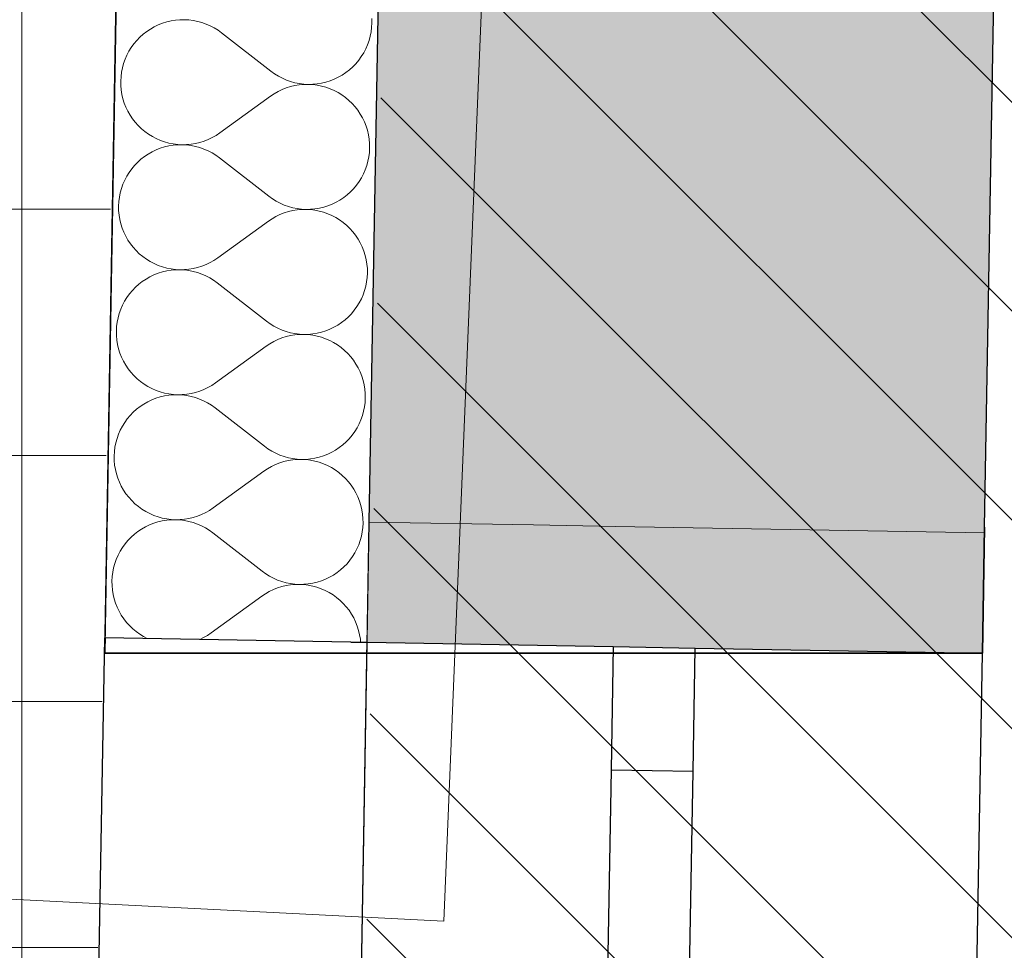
# Model space of a CAD drawing. Header units: millimetres. Extents: x -40276 to 214973, y -147941 to 35228.
# Tile 14 of 256: x -20652 to -20051, y 2538 to 3105. Entities that reach past the tile are written whole.
import ezdxf

# ---------------------------------------------------------------- set-up
doc = ezdxf.new("R2010")
doc.units = ezdxf.units.MM
doc.header["$MEASUREMENT"] = 0
doc.linetypes.add('Wipeout_Contour', pattern=[1000, 0, -1000])
for name, color, linetype in [('1._POHLED ZÁPADNÍ_2_0_plochy', 7, 'Continuous'), ('1._POHLED ZÁPADNÍ_2_2D prvky - obecné', 7, 'Continuous'), ('1._POHLED ZÁPADNÍ_2_akustické prvky', 7, 'Continuous'), ('1._POHLED ZÁPADNÍ_2_BT_ortho', 7, 'Continuous'), ('1._POHLED ZÁPADNÍ_2_Konstrukce - nosné', 7, 'Continuous'), ('1._POHLED ZÁPADNÍ_2_Nové_Konstrukce - nosné', 7, 'Continuous'), ('1._POHLED ZÁPADNÍ_2_Nové_Výplně - Povrchové', 7, 'Continuous'), ('1._POHLED ZÁPADNÍ_2_Nové_Výplně – Řezové', 7, 'Continuous'), ('1._POHLED ZÁPADNÍ_2_Výplně – Řezové', 7, 'Continuous')]:
    doc.layers.add(name, color=color, linetype=linetype)

# ---------------------------------------------------------------- blocks, each defined once
blk = doc.blocks.new('*X25', base_point=(-42174.69, -26223.67))
at = {"layer": '1._POHLED ZÁPADNÍ_2_Nové_Výplně – Řezové', "color": 21, "linetype": 'Continuous', "lineweight": 20, "true_color": 0xffaaaa}
for p, q in [((-20564.48, 3103), (-20567.01, 3102.01)), ((-20561.88, 3103.82), (-20564.48, 3103)), ((-20559.23, 3104.44), (-20561.88, 3103.82)), ((-20556.55, 3104.87), (-20559.23, 3104.44)), ((-20553.84, 3105.12), (-20556.55, 3104.87)), ((-20551.12, 3105.16), (-20553.84, 3105.12)), ((-20548.4, 3105.02), (-20551.12, 3105.16)), ((-20545.7, 3104.68), (-20548.4, 3105.02)), ((-20543.03, 3104.14), (-20545.7, 3104.68)), ((-20540.41, 3103.42), (-20543.03, 3104.14)), ((-20537.85, 3102.52), (-20540.41, 3103.42)), ((-20535.35, 3101.43), (-20537.85, 3102.52)), ((-20437.02, 3100.43), (-20436.87, 3103.15)), ((-20436.87, 3103.15), (-20436.92, 3105.87)), ((-20574.09, 3097.98), (-20576.24, 3096.31)), ((-20571.83, 3099.49), (-20574.09, 3097.98)), ((-20569.46, 3100.83), (-20571.83, 3099.49)), ((-20567.01, 3102.01), (-20569.46, 3100.83)), ((-20532.94, 3100.17), (-20535.35, 3101.43)), ((-20530.63, 3098.74), (-20532.94, 3100.17)), ((-20528.42, 3097.14), (-20530.63, 3098.74)), ((-20528.42, 3097.14), (-20498.35, 3073.75)), ((-20437.89, 3095.07), (-20437.36, 3097.74)), ((-20437.36, 3097.74), (-20437.02, 3100.43)), ((-20580.15, 3092.53), (-20581.9, 3090.45)), ((-20578.26, 3094.49), (-20580.15, 3092.53)), ((-20576.24, 3096.31), (-20578.26, 3094.49)), ((-20439.51, 3089.88), (-20438.61, 3092.44)), ((-20438.61, 3092.44), (-20437.89, 3095.07)), ((-20584.92, 3085.92), (-20586.18, 3083.51)), ((-20583.49, 3088.24), (-20584.92, 3085.92)), ((-20581.9, 3090.45), (-20583.49, 3088.24)), ((-20443.29, 3082.66), (-20441.86, 3084.97)), ((-20441.86, 3084.97), (-20440.6, 3087.38)), ((-20440.6, 3087.38), (-20439.51, 3089.88)), ((-20587.26, 3081.02), (-20588.17, 3078.45)), ((-20586.18, 3083.51), (-20587.26, 3081.02)), ((-20446.62, 3078.36), (-20444.88, 3080.45)), ((-20444.88, 3080.45), (-20443.29, 3082.66)), ((-20589.42, 3073.16), (-20589.76, 3070.46)), ((-20588.89, 3075.83), (-20589.42, 3073.16)), ((-20588.17, 3078.45), (-20588.89, 3075.83)), ((-20498.35, 3073.75), (-20496.15, 3072.16)), ((-20454.95, 3071.41), (-20452.69, 3072.92)), ((-20452.69, 3072.92), (-20450.54, 3074.59)), ((-20450.54, 3074.59), (-20448.51, 3076.41)), ((-20448.51, 3076.41), (-20446.62, 3078.36)), ((-20589.76, 3070.46), (-20589.9, 3067.75)), ((-20589.9, 3067.75), (-20589.85, 3065.02)), ((-20496.15, 3072.16), (-20493.83, 3070.73)), ((-20493.83, 3070.73), (-20491.42, 3069.47)), ((-20491.42, 3069.47), (-20488.93, 3068.38)), ((-20488.93, 3068.38), (-20486.37, 3067.47)), ((-20486.37, 3067.47), (-20483.74, 3066.75)), ((-20483.74, 3066.75), (-20481.07, 3066.22)), ((-20467.54, 3066.46), (-20464.89, 3067.08)), ((-20464.89, 3067.08), (-20462.3, 3067.89)), ((-20462.3, 3067.89), (-20459.77, 3068.89)), ((-20459.77, 3068.89), (-20457.31, 3070.06)), ((-20457.31, 3070.06), (-20454.95, 3071.41)), ((-20589.85, 3065.02), (-20589.61, 3062.32)), ((-20589.61, 3062.32), (-20589.17, 3059.63)), ((-20494, 3061.38), (-20496.36, 3060.03)), ((-20491.55, 3062.56), (-20494, 3061.38)), ((-20489.02, 3063.56), (-20491.55, 3062.56)), ((-20486.42, 3064.37), (-20489.02, 3063.56)), ((-20483.77, 3065), (-20486.42, 3064.37)), ((-20481.09, 3065.44), (-20483.77, 3065)), ((-20478.38, 3065.68), (-20481.09, 3065.44)), ((-20481.07, 3066.22), (-20478.37, 3065.88)), ((-20475.66, 3065.73), (-20478.38, 3065.68)), ((-20478.37, 3065.88), (-20475.66, 3065.73)), ((-20475.66, 3065.73), (-20472.94, 3065.78)), ((-20472.94, 3065.59), (-20475.66, 3065.73)), ((-20472.94, 3065.78), (-20470.23, 3066.02)), ((-20470.24, 3065.25), (-20472.94, 3065.59)), ((-20467.57, 3064.72), (-20470.24, 3065.25)), ((-20470.23, 3066.02), (-20467.54, 3066.46)), ((-20464.95, 3064.01), (-20467.57, 3064.72)), ((-20462.38, 3063.1), (-20464.95, 3064.01)), ((-20459.89, 3062.02), (-20462.38, 3063.1)), ((-20457.48, 3060.76), (-20459.89, 3062.02)), ((-20455.16, 3059.33), (-20457.48, 3060.76)), ((-20589.17, 3059.63), (-20588.55, 3056.98)), ((-20588.55, 3056.98), (-20587.73, 3054.39)), ((-20529.5, 3036.2), (-20498.62, 3058.52)), ((-20496.36, 3060.03), (-20498.62, 3058.52)), ((-20452.95, 3057.74), (-20455.16, 3059.33)), ((-20450.86, 3056), (-20452.95, 3057.74)), ((-20448.91, 3054.11), (-20450.86, 3056)), ((-20587.73, 3054.39), (-20586.74, 3051.86)), ((-20586.74, 3051.86), (-20585.56, 3049.4)), ((-20585.56, 3049.4), (-20584.21, 3047.04)), ((-20447.09, 3052.09), (-20448.91, 3054.11)), ((-20445.42, 3049.94), (-20447.09, 3052.09)), ((-20443.9, 3047.68), (-20445.42, 3049.94)), ((-20584.21, 3047.04), (-20582.7, 3044.78)), ((-20582.7, 3044.78), (-20581.03, 3042.63)), ((-20581.03, 3042.63), (-20579.21, 3040.61)), ((-20442.56, 3045.32), (-20443.9, 3047.68)), ((-20441.38, 3042.86), (-20442.56, 3045.32)), ((-20440.38, 3040.33), (-20441.38, 3042.86)), ((-20579.21, 3040.61), (-20577.25, 3038.72)), ((-20577.25, 3038.72), (-20575.16, 3036.98)), ((-20575.16, 3036.98), (-20572.96, 3035.39)), ((-20439.57, 3037.74), (-20440.38, 3040.33)), ((-20438.94, 3035.09), (-20439.57, 3037.74)), ((-20572.96, 3035.39), (-20570.64, 3033.96)), ((-20570.64, 3033.96), (-20568.23, 3032.7)), ((-20568.23, 3032.7), (-20565.73, 3031.61)), ((-20565.73, 3031.61), (-20563.17, 3030.71)), ((-20563.17, 3030.71), (-20560.54, 3029.99)), ((-20541.7, 3030.35), (-20539.1, 3031.16)), ((-20539.1, 3031.16), (-20536.57, 3032.16)), ((-20536.57, 3032.16), (-20534.12, 3033.34)), ((-20534.12, 3033.34), (-20531.76, 3034.69)), ((-20531.76, 3034.69), (-20529.5, 3036.2)), ((-20438.51, 3032.4), (-20438.94, 3035.09)), ((-20438.26, 3029.69), (-20438.51, 3032.4)), ((-20570.8, 3024.66), (-20573.17, 3023.31)), ((-20568.35, 3025.83), (-20570.8, 3024.66)), ((-20565.82, 3026.82), (-20568.35, 3025.83)), ((-20563.22, 3027.64), (-20565.82, 3026.82)), ((-20560.57, 3028.26), (-20563.22, 3027.64)), ((-20557.89, 3028.7), (-20560.57, 3028.26)), ((-20560.54, 3029.99), (-20557.88, 3029.46)), ((-20555.18, 3028.94), (-20557.89, 3028.7)), ((-20557.88, 3029.46), (-20555.18, 3029.13)), ((-20555.18, 3029.13), (-20552.46, 3028.98)), ((-20552.46, 3028.98), (-20555.18, 3028.94)), ((-20552.46, 3028.98), (-20549.74, 3029.04)), ((-20549.74, 3028.84), (-20552.46, 3028.98)), ((-20549.74, 3029.04), (-20547.03, 3029.28)), ((-20547.04, 3028.5), (-20549.74, 3028.84)), ((-20544.38, 3027.97), (-20547.04, 3028.5)), ((-20547.03, 3029.28), (-20544.34, 3029.72)), ((-20541.75, 3027.24), (-20544.38, 3027.97)), ((-20544.34, 3029.72), (-20541.7, 3030.35)), ((-20539.19, 3026.34), (-20541.75, 3027.24)), ((-20536.69, 3025.25), (-20539.19, 3026.34)), ((-20534.28, 3023.99), (-20536.69, 3025.25)), ((-20438.36, 3024.26), (-20438.22, 3026.97)), ((-20438.22, 3026.97), (-20438.26, 3029.69)), ((-20577.58, 3020.13), (-20579.6, 3018.31)), ((-20575.43, 3021.8), (-20577.58, 3020.13)), ((-20573.17, 3023.31), (-20575.43, 3021.8)), ((-20531.97, 3022.56), (-20534.28, 3023.99)), ((-20529.76, 3020.96), (-20531.97, 3022.56)), ((-20529.76, 3020.96), (-20499.69, 2997.57)), ((-20439.95, 3016.26), (-20439.23, 3018.89)), ((-20439.23, 3018.89), (-20438.7, 3021.56)), ((-20438.7, 3021.56), (-20438.36, 3024.26)), ((-20583.24, 3014.27), (-20584.83, 3012.06)), ((-20581.49, 3016.35), (-20583.24, 3014.27)), ((-20579.6, 3018.31), (-20581.49, 3016.35)), ((-20441.94, 3011.2), (-20440.85, 3013.7)), ((-20440.85, 3013.7), (-20439.95, 3016.26)), ((-20587.52, 3007.33), (-20588.61, 3004.84)), ((-20586.26, 3009.75), (-20587.52, 3007.33)), ((-20584.83, 3012.06), (-20586.26, 3009.75)), ((-20446.22, 3004.27), (-20444.63, 3006.48)), ((-20444.63, 3006.48), (-20443.2, 3008.79)), ((-20443.2, 3008.79), (-20441.94, 3011.2)), ((-20589.51, 3002.27), (-20590.23, 2999.65)), ((-20588.61, 3004.84), (-20589.51, 3002.27)), ((-20449.85, 3000.23), (-20447.97, 3002.19)), ((-20447.97, 3002.19), (-20446.22, 3004.27)), ((-20590.76, 2996.98), (-20591.1, 2994.28)), ((-20590.23, 2999.65), (-20590.76, 2996.98)), ((-20499.69, 2997.57), (-20497.49, 2995.98)), ((-20497.49, 2995.98), (-20495.18, 2994.55)), ((-20495.18, 2994.55), (-20492.77, 2993.29)), ((-20458.65, 2993.88), (-20456.29, 2995.23)), ((-20456.29, 2995.23), (-20454.03, 2996.74)), ((-20454.03, 2996.74), (-20451.88, 2998.41)), ((-20451.88, 2998.41), (-20449.85, 3000.23)), ((-20591.1, 2994.28), (-20591.24, 2991.57)), ((-20591.24, 2991.57), (-20591.19, 2988.85)), ((-20591.19, 2988.85), (-20590.95, 2986.14)), ((-20492.77, 2993.29), (-20490.27, 2992.2)), ((-20490.27, 2992.2), (-20487.71, 2991.29)), ((-20485.11, 2988.82), (-20487.76, 2988.19)), ((-20487.71, 2991.29), (-20485.08, 2990.57)), ((-20482.43, 2989.26), (-20485.11, 2988.82)), ((-20485.08, 2990.57), (-20482.42, 2990.04)), ((-20479.72, 2989.5), (-20482.43, 2989.26)), ((-20482.42, 2990.04), (-20479.72, 2989.7)), ((-20479.72, 2989.7), (-20477, 2989.55)), ((-20477, 2989.55), (-20479.72, 2989.5)), ((-20477, 2989.55), (-20474.28, 2989.6)), ((-20474.28, 2989.41), (-20477, 2989.55)), ((-20474.28, 2989.6), (-20471.57, 2989.84)), ((-20471.58, 2989.07), (-20474.28, 2989.41)), ((-20468.91, 2988.55), (-20471.58, 2989.07)), ((-20471.57, 2989.84), (-20468.88, 2990.28)), ((-20466.29, 2987.83), (-20468.91, 2988.55)), ((-20468.88, 2990.28), (-20466.24, 2990.9)), ((-20466.24, 2990.9), (-20463.64, 2991.72)), ((-20463.64, 2991.72), (-20461.11, 2992.71)), ((-20461.11, 2992.71), (-20458.65, 2993.88)), ((-20590.95, 2986.14), (-20590.51, 2983.45)), ((-20590.51, 2983.45), (-20589.89, 2980.8)), ((-20497.7, 2983.85), (-20499.96, 2982.34)), ((-20495.34, 2985.2), (-20497.7, 2983.85)), ((-20492.89, 2986.38), (-20495.34, 2985.2)), ((-20490.36, 2987.38), (-20492.89, 2986.38)), ((-20487.76, 2988.19), (-20490.36, 2987.38)), ((-20463.72, 2986.93), (-20466.29, 2987.83)), ((-20461.23, 2985.84), (-20463.72, 2986.93)), ((-20458.82, 2984.58), (-20461.23, 2985.84)), ((-20456.5, 2983.15), (-20458.82, 2984.58)), ((-20454.29, 2981.56), (-20456.5, 2983.15)), ((-20589.89, 2980.8), (-20589.07, 2978.21)), ((-20589.07, 2978.21), (-20588.08, 2975.68)), ((-20530.84, 2960.02), (-20499.96, 2982.34)), ((-20452.21, 2979.82), (-20454.29, 2981.56)), ((-20450.25, 2977.93), (-20452.21, 2979.82)), ((-20448.43, 2975.91), (-20450.25, 2977.93)), ((-20588.08, 2975.68), (-20586.9, 2973.22)), ((-20586.9, 2973.22), (-20585.55, 2970.86)), ((-20585.55, 2970.86), (-20584.04, 2968.6)), ((-20446.76, 2973.76), (-20448.43, 2975.91)), ((-20445.25, 2971.5), (-20446.76, 2973.76)), ((-20443.9, 2969.14), (-20445.25, 2971.5)), ((-20584.04, 2968.6), (-20582.37, 2966.45)), ((-20582.37, 2966.45), (-20580.55, 2964.43)), ((-20442.72, 2966.68), (-20443.9, 2969.14)), ((-20441.73, 2964.15), (-20442.72, 2966.68)), ((-20580.55, 2964.43), (-20578.59, 2962.54)), ((-20578.59, 2962.54), (-20576.51, 2960.8)), ((-20576.51, 2960.8), (-20574.3, 2959.21)), ((-20574.3, 2959.21), (-20571.98, 2957.78)), ((-20535.46, 2957.16), (-20533.1, 2958.51)), ((-20533.1, 2958.51), (-20530.84, 2960.02)), ((-20440.91, 2961.56), (-20441.73, 2964.15)), ((-20440.29, 2958.91), (-20440.91, 2961.56)), ((-20439.85, 2956.22), (-20440.29, 2958.91)), ((-20571.98, 2957.78), (-20569.57, 2956.52)), ((-20569.57, 2956.52), (-20567.08, 2955.44)), ((-20567.08, 2955.44), (-20564.51, 2954.53)), ((-20564.51, 2954.53), (-20561.89, 2953.81)), ((-20559.23, 2952.52), (-20561.92, 2952.08)), ((-20561.89, 2953.81), (-20559.22, 2953.29)), ((-20556.52, 2952.76), (-20559.23, 2952.52)), ((-20559.22, 2953.29), (-20556.52, 2952.95)), ((-20556.52, 2952.95), (-20553.8, 2952.81)), ((-20553.8, 2952.81), (-20556.52, 2952.76)), ((-20553.8, 2952.81), (-20551.08, 2952.86)), ((-20551.08, 2952.66), (-20553.8, 2952.81)), ((-20551.08, 2952.86), (-20548.37, 2953.1)), ((-20548.38, 2952.32), (-20551.08, 2952.66)), ((-20548.37, 2953.1), (-20545.69, 2953.54)), ((-20545.69, 2953.54), (-20543.04, 2954.17)), ((-20543.04, 2954.17), (-20540.44, 2954.98)), ((-20540.44, 2954.98), (-20537.91, 2955.98)), ((-20537.91, 2955.98), (-20535.46, 2957.16)), ((-20439.61, 2953.51), (-20439.85, 2956.22)), ((-20439.56, 2950.79), (-20439.61, 2953.51)), ((-20574.51, 2947.13), (-20576.77, 2945.62)), ((-20572.15, 2948.48), (-20574.51, 2947.13)), ((-20569.69, 2949.65), (-20572.15, 2948.48)), ((-20567.16, 2950.65), (-20569.69, 2949.65)), ((-20564.56, 2951.46), (-20567.16, 2950.65)), ((-20561.92, 2952.08), (-20564.56, 2951.46)), ((-20545.72, 2951.79), (-20548.38, 2952.32)), ((-20543.09, 2951.07), (-20545.72, 2951.79)), ((-20540.53, 2950.16), (-20543.09, 2951.07)), ((-20538.03, 2949.07), (-20540.53, 2950.16)), ((-20535.62, 2947.81), (-20538.03, 2949.07)), ((-20533.31, 2946.38), (-20535.62, 2947.81)), ((-20440.04, 2945.38), (-20439.7, 2948.08)), ((-20439.7, 2948.08), (-20439.56, 2950.79)), ((-20580.95, 2942.13), (-20582.83, 2940.18)), ((-20578.92, 2943.95), (-20580.95, 2942.13)), ((-20576.77, 2945.62), (-20578.92, 2943.95)), ((-20531.11, 2944.79), (-20533.31, 2946.38)), ((-20531.11, 2944.79), (-20501.04, 2921.4)), ((-20441.29, 2940.09), (-20440.57, 2942.71)), ((-20440.57, 2942.71), (-20440.04, 2945.38)), ((-20586.17, 2935.88), (-20587.6, 2933.57)), ((-20584.58, 2938.09), (-20586.17, 2935.88)), ((-20582.83, 2940.18), (-20584.58, 2938.09)), ((-20444.54, 2932.62), (-20443.28, 2935.03)), ((-20443.28, 2935.03), (-20442.19, 2937.52)), ((-20442.19, 2937.52), (-20441.29, 2940.09)), ((-20589.95, 2928.66), (-20590.85, 2926.1)), ((-20588.86, 2931.16), (-20589.95, 2928.66)), ((-20587.6, 2933.57), (-20588.86, 2931.16)), ((-20447.56, 2928.09), (-20445.97, 2930.3)), ((-20445.97, 2930.3), (-20444.54, 2932.62)), ((-20591.57, 2923.47), (-20592.1, 2920.8)), ((-20590.85, 2926.1), (-20591.57, 2923.47)), ((-20453.22, 2922.23), (-20451.2, 2924.05)), ((-20451.2, 2924.05), (-20449.31, 2926.01)), ((-20449.31, 2926.01), (-20447.56, 2928.09)), ((-20592.44, 2918.1), (-20592.58, 2915.39)), ((-20592.1, 2920.8), (-20592.44, 2918.1)), ((-20501.04, 2921.4), (-20498.83, 2919.8)), ((-20498.83, 2919.8), (-20496.52, 2918.37)), ((-20496.52, 2918.37), (-20494.11, 2917.11)), ((-20494.11, 2917.11), (-20491.61, 2916.02)), ((-20464.98, 2915.54), (-20462.45, 2916.53)), ((-20462.45, 2916.53), (-20460, 2917.71)), ((-20460, 2917.71), (-20457.63, 2919.05)), ((-20457.63, 2919.05), (-20455.37, 2920.56)), ((-20455.37, 2920.56), (-20453.22, 2922.23)), ((-20592.58, 2915.39), (-20592.54, 2912.67)), ((-20592.54, 2912.67), (-20592.29, 2909.96)), ((-20491.7, 2911.2), (-20494.23, 2910.2)), ((-20489.1, 2912.01), (-20491.7, 2911.2)), ((-20491.61, 2916.02), (-20489.05, 2915.12)), ((-20486.46, 2912.64), (-20489.1, 2912.01)), ((-20489.05, 2915.12), (-20486.42, 2914.39)), ((-20483.77, 2913.08), (-20486.46, 2912.64)), ((-20486.42, 2914.39), (-20483.76, 2913.86)), ((-20481.06, 2913.32), (-20483.77, 2913.08)), ((-20483.76, 2913.86), (-20481.06, 2913.52)), ((-20481.06, 2913.52), (-20478.34, 2913.38)), ((-20478.34, 2913.38), (-20481.06, 2913.32)), ((-20478.34, 2913.38), (-20475.62, 2913.42)), ((-20475.62, 2913.23), (-20478.34, 2913.38)), ((-20475.62, 2913.42), (-20472.91, 2913.67)), ((-20472.92, 2912.9), (-20475.62, 2913.23)), ((-20470.26, 2912.37), (-20472.92, 2912.9)), ((-20472.91, 2913.67), (-20470.23, 2914.1)), ((-20467.63, 2911.65), (-20470.26, 2912.37)), ((-20470.23, 2914.1), (-20467.58, 2914.72)), ((-20465.07, 2910.75), (-20467.63, 2911.65)), ((-20467.58, 2914.72), (-20464.98, 2915.54)), ((-20462.57, 2909.66), (-20465.07, 2910.75)), ((-20592.29, 2909.96), (-20591.86, 2907.27)), ((-20591.86, 2907.27), (-20591.23, 2904.63)), ((-20591.23, 2904.63), (-20590.42, 2902.03)), ((-20532.18, 2883.84), (-20501.3, 2906.16)), ((-20499.04, 2907.67), (-20501.3, 2906.16)), ((-20496.68, 2909.02), (-20499.04, 2907.67)), ((-20494.23, 2910.2), (-20496.68, 2909.02)), ((-20460.16, 2908.4), (-20462.57, 2909.66)), ((-20457.84, 2906.98), (-20460.16, 2908.4)), ((-20455.64, 2905.39), (-20457.84, 2906.98)), ((-20453.55, 2903.64), (-20455.64, 2905.39)), ((-20590.42, 2902.03), (-20589.42, 2899.5)), ((-20589.42, 2899.5), (-20588.24, 2897.04)), ((-20451.59, 2901.75), (-20453.55, 2903.64)), ((-20449.77, 2899.73), (-20451.59, 2901.75)), ((-20448.1, 2897.58), (-20449.77, 2899.73)), ((-20588.24, 2897.04), (-20586.9, 2894.68)), ((-20586.9, 2894.68), (-20585.38, 2892.42)), ((-20446.59, 2895.32), (-20448.1, 2897.58)), ((-20445.24, 2892.96), (-20446.59, 2895.32)), ((-20444.06, 2890.51), (-20445.24, 2892.96)), ((-20585.38, 2892.42), (-20583.71, 2890.27)), ((-20583.71, 2890.27), (-20581.89, 2888.25)), ((-20581.89, 2888.25), (-20579.94, 2886.36)), ((-20443.07, 2887.97), (-20444.06, 2890.51)), ((-20442.25, 2885.38), (-20443.07, 2887.97)), ((-20579.94, 2886.36), (-20577.85, 2884.62)), ((-20577.85, 2884.62), (-20575.64, 2883.03)), ((-20575.64, 2883.03), (-20573.32, 2881.6)), ((-20573.32, 2881.6), (-20570.91, 2880.34)), ((-20539.25, 2879.8), (-20536.8, 2880.98)), ((-20536.8, 2880.98), (-20534.44, 2882.33)), ((-20534.44, 2882.33), (-20532.18, 2883.84)), ((-20441.63, 2882.73), (-20442.25, 2885.38)), ((-20441.19, 2880.05), (-20441.63, 2882.73)), ((-20568.5, 2874.47), (-20571.03, 2873.47)), ((-20570.91, 2880.34), (-20568.42, 2879.26)), ((-20565.9, 2875.28), (-20568.5, 2874.47)), ((-20568.42, 2879.26), (-20565.85, 2878.35)), ((-20563.26, 2875.9), (-20565.9, 2875.28)), ((-20565.85, 2878.35), (-20563.23, 2877.64)), ((-20560.57, 2876.34), (-20563.26, 2875.9)), ((-20563.23, 2877.64), (-20560.56, 2877.11)), ((-20557.86, 2876.58), (-20560.57, 2876.34)), ((-20560.56, 2877.11), (-20557.86, 2876.77)), ((-20557.86, 2876.77), (-20555.14, 2876.63)), ((-20555.14, 2876.63), (-20557.86, 2876.58)), ((-20555.14, 2876.63), (-20552.42, 2876.68)), ((-20552.43, 2876.48), (-20555.14, 2876.63)), ((-20549.73, 2876.14), (-20552.43, 2876.48)), ((-20552.42, 2876.68), (-20549.71, 2876.92)), ((-20547.06, 2875.61), (-20549.73, 2876.14)), ((-20549.71, 2876.92), (-20547.03, 2877.36)), ((-20544.43, 2874.89), (-20547.06, 2875.61)), ((-20547.03, 2877.36), (-20544.38, 2877.99)), ((-20541.87, 2873.98), (-20544.43, 2874.89)), ((-20544.38, 2877.99), (-20541.78, 2878.8)), ((-20541.78, 2878.8), (-20539.25, 2879.8)), ((-20440.95, 2877.34), (-20441.19, 2880.05)), ((-20441.04, 2871.9), (-20440.9, 2874.62)), ((-20440.9, 2874.62), (-20440.95, 2877.34)), ((-20578.11, 2869.44), (-20580.26, 2867.77)), ((-20575.85, 2870.95), (-20578.11, 2869.44)), ((-20573.49, 2872.3), (-20575.85, 2870.95)), ((-20571.03, 2873.47), (-20573.49, 2872.3)), ((-20539.38, 2872.89), (-20541.87, 2873.98)), ((-20536.97, 2871.63), (-20539.38, 2872.89)), ((-20534.65, 2870.2), (-20536.97, 2871.63)), ((-20532.45, 2868.61), (-20534.65, 2870.2)), ((-20532.45, 2868.61), (-20502.38, 2845.22)), ((-20441.91, 2866.53), (-20441.38, 2869.2)), ((-20441.38, 2869.2), (-20441.04, 2871.9)), ((-20584.18, 2864), (-20585.92, 2861.91)), ((-20582.29, 2865.95), (-20584.18, 2864)), ((-20580.26, 2867.77), (-20582.29, 2865.95)), ((-20443.54, 2861.34), (-20442.63, 2863.91)), ((-20442.63, 2863.91), (-20441.91, 2866.53)), ((-20588.94, 2857.39), (-20590.2, 2854.98)), ((-20587.51, 2859.7), (-20588.94, 2857.39)), ((-20585.92, 2861.91), (-20587.51, 2859.7)), ((-20445.88, 2856.44), (-20444.62, 2858.85)), ((-20444.62, 2858.85), (-20443.54, 2861.34)), ((-20591.29, 2852.48), (-20592.19, 2849.92)), ((-20590.2, 2854.98), (-20591.29, 2852.48)), ((-20450.65, 2849.83), (-20448.9, 2851.92)), ((-20448.9, 2851.92), (-20447.31, 2854.12)), ((-20447.31, 2854.12), (-20445.88, 2856.44)), ((-20593.44, 2844.63), (-20593.78, 2841.93)), ((-20592.91, 2847.29), (-20593.44, 2844.63)), ((-20592.19, 2849.92), (-20592.91, 2847.29)), ((-20502.38, 2845.22), (-20500.17, 2843.62)), ((-20456.71, 2844.38), (-20454.56, 2846.05)), ((-20454.56, 2846.05), (-20452.54, 2847.87)), ((-20452.54, 2847.87), (-20450.65, 2849.83)), ((-20593.78, 2841.93), (-20593.93, 2839.21)), ((-20593.93, 2839.21), (-20593.88, 2836.49)), ((-20500.17, 2843.62), (-20497.86, 2842.19)), ((-20497.86, 2842.19), (-20495.45, 2840.93)), ((-20495.45, 2840.93), (-20492.95, 2839.84)), ((-20492.95, 2839.84), (-20490.39, 2838.94)), ((-20490.39, 2838.94), (-20487.77, 2838.22)), ((-20471.57, 2837.92), (-20468.92, 2838.55)), ((-20468.92, 2838.55), (-20466.32, 2839.36)), ((-20466.32, 2839.36), (-20463.79, 2840.35)), ((-20463.79, 2840.35), (-20461.34, 2841.53)), ((-20461.34, 2841.53), (-20458.97, 2842.87)), ((-20458.97, 2842.87), (-20456.71, 2844.38)), ((-20593.88, 2836.49), (-20593.63, 2833.78)), ((-20593.63, 2833.78), (-20593.2, 2831.09)), ((-20498.02, 2832.84), (-20500.39, 2831.5)), ((-20495.57, 2834.02), (-20498.02, 2832.84)), ((-20493.04, 2835.02), (-20495.57, 2834.02)), ((-20490.44, 2835.84), (-20493.04, 2835.02)), ((-20487.8, 2836.46), (-20490.44, 2835.84)), ((-20485.11, 2836.9), (-20487.8, 2836.46)), ((-20487.77, 2838.22), (-20485.1, 2837.68)), ((-20482.4, 2837.15), (-20485.11, 2836.9)), ((-20485.1, 2837.68), (-20482.4, 2837.34)), ((-20482.4, 2837.34), (-20479.68, 2837.2)), ((-20479.68, 2837.2), (-20482.4, 2837.15)), ((-20479.68, 2837.2), (-20476.96, 2837.24)), ((-20476.97, 2837.05), (-20479.68, 2837.2)), ((-20474.27, 2836.72), (-20476.97, 2837.05)), ((-20476.96, 2837.24), (-20474.25, 2837.49)), ((-20471.6, 2836.19), (-20474.27, 2836.72)), ((-20474.25, 2837.49), (-20471.57, 2837.92)), ((-20468.97, 2835.47), (-20471.6, 2836.19)), ((-20466.41, 2834.57), (-20468.97, 2835.47)), ((-20463.91, 2833.48), (-20466.41, 2834.57)), ((-20461.5, 2832.22), (-20463.91, 2833.48)), ((-20593.2, 2831.09), (-20592.57, 2828.45)), ((-20592.57, 2828.45), (-20591.76, 2825.85)), ((-20533.52, 2807.66), (-20502.65, 2829.98)), ((-20500.39, 2831.5), (-20502.65, 2829.98)), ((-20459.18, 2830.8), (-20461.5, 2832.22)), ((-20456.98, 2829.21), (-20459.18, 2830.8)), ((-20454.89, 2827.46), (-20456.98, 2829.21)), ((-20452.93, 2825.58), (-20454.89, 2827.46)), ((-20591.76, 2825.85), (-20590.76, 2823.32)), ((-20590.76, 2823.32), (-20589.58, 2820.87)), ((-20589.58, 2820.87), (-20588.24, 2818.5)), ((-20451.11, 2823.55), (-20452.93, 2825.58)), ((-20449.44, 2821.4), (-20451.11, 2823.55)), ((-20447.93, 2819.14), (-20449.44, 2821.4)), ((-20588.24, 2818.5), (-20586.72, 2816.24)), ((-20586.72, 2816.24), (-20585.05, 2814.09)), ((-20446.58, 2816.78), (-20447.93, 2819.14)), ((-20445.41, 2814.33), (-20446.58, 2816.78)), ((-20585.05, 2814.09), (-20583.24, 2812.07)), ((-20583.24, 2812.07), (-20581.28, 2810.18)), ((-20581.28, 2810.18), (-20579.19, 2808.44)), ((-20579.19, 2808.44), (-20576.98, 2806.85)), ((-20444.41, 2811.8), (-20445.41, 2814.33)), ((-20443.59, 2809.2), (-20444.41, 2811.8)), ((-20442.97, 2806.55), (-20443.59, 2809.2)), ((-20576.98, 2806.85), (-20574.67, 2805.42)), ((-20574.67, 2805.42), (-20572.25, 2804.16)), ((-20572.25, 2804.16), (-20569.76, 2803.08)), ((-20569.76, 2803.08), (-20567.19, 2802.17)), ((-20545.72, 2801.81), (-20543.13, 2802.63)), ((-20543.13, 2802.63), (-20540.6, 2803.62)), ((-20540.6, 2803.62), (-20538.14, 2804.8)), ((-20538.14, 2804.8), (-20535.78, 2806.15)), ((-20535.78, 2806.15), (-20533.52, 2807.66)), ((-20442.53, 2803.87), (-20442.97, 2806.55)), ((-20442.29, 2801.16), (-20442.53, 2803.87)), ((-20572.37, 2797.29), (-20574.83, 2796.12)), ((-20569.84, 2798.29), (-20572.37, 2797.29)), ((-20567.25, 2799.1), (-20569.84, 2798.29)), ((-20564.6, 2799.73), (-20567.25, 2799.1)), ((-20567.19, 2802.17), (-20564.57, 2801.46)), ((-20561.91, 2800.16), (-20564.6, 2799.73)), ((-20564.57, 2801.46), (-20561.9, 2800.93)), ((-20559.2, 2800.4), (-20561.91, 2800.16)), ((-20561.9, 2800.93), (-20559.2, 2800.59)), ((-20559.2, 2800.59), (-20556.48, 2800.45)), ((-20556.48, 2800.45), (-20559.2, 2800.4)), ((-20556.48, 2800.45), (-20553.76, 2800.5)), ((-20553.77, 2800.3), (-20556.48, 2800.45)), ((-20551.07, 2799.96), (-20553.77, 2800.3)), ((-20553.76, 2800.5), (-20551.05, 2800.74)), ((-20548.4, 2799.43), (-20551.07, 2799.96)), ((-20551.05, 2800.74), (-20548.37, 2801.18)), ((-20545.78, 2798.71), (-20548.4, 2799.43)), ((-20548.37, 2801.18), (-20545.72, 2801.81)), ((-20543.21, 2797.8), (-20545.78, 2798.71)), ((-20540.72, 2796.71), (-20543.21, 2797.8)), ((-20538.31, 2795.45), (-20540.72, 2796.71)), ((-20442.38, 2795.72), (-20442.24, 2798.44)), ((-20442.24, 2798.44), (-20442.29, 2801.16)), ((-20581.6, 2791.59), (-20583.63, 2789.78)), ((-20579.46, 2793.26), (-20581.6, 2791.59)), ((-20577.19, 2794.77), (-20579.46, 2793.26)), ((-20574.83, 2796.12), (-20577.19, 2794.77)), ((-20535.99, 2794.02), (-20538.31, 2795.45)), ((-20533.79, 2792.43), (-20535.99, 2794.02)), ((-20533.79, 2792.43), (-20503.72, 2769.04)), ((-20443.25, 2790.35), (-20442.72, 2793.02)), ((-20442.72, 2793.02), (-20442.38, 2795.72)), ((-20587.26, 2785.73), (-20588.85, 2783.52)), ((-20585.52, 2787.82), (-20587.26, 2785.73)), ((-20583.63, 2789.78), (-20585.52, 2787.82)), ((-20445.96, 2782.67), (-20444.88, 2785.16)), ((-20444.88, 2785.16), (-20443.97, 2787.73)), ((-20443.97, 2787.73), (-20443.25, 2790.35)), ((-20591.54, 2778.8), (-20592.63, 2776.3)), ((-20590.28, 2781.21), (-20591.54, 2778.8)), ((-20588.85, 2783.52), (-20590.28, 2781.21)), ((-20448.65, 2777.94), (-20447.22, 2780.26)), ((-20447.22, 2780.26), (-20445.96, 2782.67)), ((-20593.53, 2773.74), (-20594.25, 2771.11)), ((-20592.63, 2776.3), (-20593.53, 2773.74)), ((-20453.88, 2771.69), (-20451.99, 2773.65)), ((-20451.99, 2773.65), (-20450.24, 2775.74)), ((-20450.24, 2775.74), (-20448.65, 2777.94)), ((-20594.78, 2768.45), (-20595.12, 2765.75)), ((-20594.25, 2771.11), (-20594.78, 2768.45)), ((-20503.72, 2769.04), (-20501.51, 2767.45)), ((-20501.51, 2767.45), (-20499.2, 2766.01)), ((-20462.68, 2765.35), (-20460.31, 2766.69)), ((-20460.31, 2766.69), (-20458.05, 2768.21)), ((-20458.05, 2768.21), (-20455.9, 2769.87)), ((-20455.9, 2769.87), (-20453.88, 2771.69)), ((-20595.12, 2765.75), (-20595.27, 2763.03)), ((-20595.27, 2763.03), (-20595.22, 2760.31)), ((-20499.2, 2766.01), (-20496.79, 2764.75)), ((-20496.79, 2764.75), (-20494.3, 2763.67)), ((-20494.3, 2763.67), (-20491.73, 2762.76)), ((-20491.73, 2762.76), (-20489.11, 2762.04)), ((-20486.45, 2760.72), (-20489.14, 2760.28)), ((-20489.11, 2762.04), (-20486.44, 2761.51)), ((-20483.74, 2760.97), (-20486.45, 2760.72)), ((-20486.44, 2761.51), (-20483.74, 2761.17)), ((-20483.74, 2761.17), (-20481.02, 2761.02)), ((-20481.02, 2761.02), (-20483.74, 2760.97)), ((-20481.02, 2761.02), (-20478.3, 2761.07)), ((-20478.31, 2760.88), (-20481.02, 2761.02)), ((-20475.61, 2760.54), (-20478.31, 2760.88)), ((-20478.3, 2761.07), (-20475.59, 2761.31)), ((-20472.94, 2760.01), (-20475.61, 2760.54)), ((-20475.59, 2761.31), (-20472.91, 2761.74)), ((-20472.91, 2761.74), (-20470.26, 2762.37)), ((-20470.26, 2762.37), (-20467.66, 2763.18)), ((-20467.66, 2763.18), (-20465.13, 2764.17)), ((-20465.13, 2764.17), (-20462.68, 2765.35)), ((-20595.22, 2760.31), (-20594.97, 2757.6)), ((-20594.97, 2757.6), (-20594.54, 2754.92)), ((-20594.54, 2754.92), (-20593.91, 2752.27)), ((-20501.73, 2755.32), (-20503.99, 2753.8)), ((-20499.36, 2756.67), (-20501.73, 2755.32)), ((-20496.91, 2757.84), (-20499.36, 2756.67)), ((-20494.38, 2758.84), (-20496.91, 2757.84)), ((-20491.79, 2759.66), (-20494.38, 2758.84)), ((-20489.14, 2760.28), (-20491.79, 2759.66)), ((-20470.31, 2759.29), (-20472.94, 2760.01)), ((-20467.75, 2758.39), (-20470.31, 2759.29)), ((-20465.25, 2757.31), (-20467.75, 2758.39)), ((-20462.84, 2756.05), (-20465.25, 2757.31)), ((-20460.53, 2754.62), (-20462.84, 2756.05)), ((-20458.32, 2753.03), (-20460.53, 2754.62)), ((-20593.91, 2752.27), (-20593.1, 2749.67)), ((-20593.1, 2749.67), (-20592.1, 2747.14)), ((-20534.86, 2731.49), (-20503.99, 2753.8)), ((-20456.23, 2751.28), (-20458.32, 2753.03)), ((-20454.27, 2749.4), (-20456.23, 2751.28)), ((-20452.45, 2747.37), (-20454.27, 2749.4)), ((-20592.1, 2747.14), (-20590.93, 2744.69)), ((-20590.93, 2744.69), (-20589.58, 2742.32)), ((-20450.78, 2745.23), (-20452.45, 2747.37)), ((-20449.27, 2742.96), (-20450.78, 2745.23)), ((-20447.92, 2740.6), (-20449.27, 2742.96)), ((-20589.58, 2742.32), (-20588.07, 2740.06)), ((-20588.07, 2740.06), (-20586.4, 2737.91)), ((-20586.4, 2737.91), (-20584.58, 2735.89)), ((-20446.75, 2738.15), (-20447.92, 2740.6)), ((-20445.75, 2735.62), (-20446.75, 2738.15)), ((-20584.58, 2735.89), (-20582.62, 2734)), ((-20582.62, 2734), (-20580.53, 2732.26)), ((-20580.53, 2732.26), (-20578.32, 2730.67)), ((-20578.32, 2730.67), (-20576.01, 2729.24)), ((-20537.12, 2729.97), (-20534.86, 2731.49)), ((-20444.94, 2733.02), (-20445.75, 2735.62)), ((-20444.31, 2730.37), (-20444.94, 2733.02)), ((-20576.01, 2729.24), (-20573.82, 2728.1)), ((-20541.75, 2727.54), (-20539.48, 2728.62)), ((-20539.48, 2728.62), (-20537.12, 2729.97)), ((-20443.87, 2727.69), (-20444.31, 2730.37)), ((-20443.7, 2725.81), (-20443.87, 2727.69))]:
    blk.add_line(p, q, dxfattribs=at)

msp = doc.modelspace()

# ---------------------------------------------------------------- hatches: boundary and pattern name
at = {"layer": '1._POHLED ZÁPADNÍ_2_0_plochy', "linetype": 'Continuous', "lineweight": 20, "true_color": 0xffaaaa}
h = msp.add_hatch(dxfattribs=at)
h.set_pattern_fill('Izolační_tvárnice_0002', color=21, style=0, pattern_type=2)
h.set_pattern_definition([(315, (-10360.18, 9405.31), (63.6396, 63.6396), [])])
h.paths.add_polyline_path([(-10906.33, 18690.21), (-10970.68, 9084.15), (-20311.44, 10009.93), (-20479.41, 269.75), (-242.33, 419.76), (-238.38, 17796.01)])
at = {"layer": '1._POHLED ZÁPADNÍ_2_Nové_Výplně - Povrchové', "linetype": 'Continuous', "lineweight": 20, "true_color": 0xffaaaa}
h = msp.add_hatch(dxfattribs=at)
h.set_pattern_fill('Síť_15x15_0002', color=21, style=0, pattern_type=2)
h.set_pattern_definition([(0, (-20650.2, 5539.57), (0, 150), []), (90, (-20650.2, 5539.57), (-150, 0), [])])
h.paths.add_polyline_path([(-20831.31, 674.32), (-20635.92, 670.97), (-20472.55, 10203.68), (-18257.58, 9962.69), (-18235.91, 10161.85), (-20469.11, 10404.82), (-20664.49, 10408.17)])
at = {"layer": '1._POHLED ZÁPADNÍ_2_Nové_Výplně – Řezové', "linetype": 'Continuous', "lineweight": 0, "true_color": 0xf2b2b2}
msp.add_hatch(color=9, dxfattribs=at).paths.add_polyline_path([(-20438.42, 2799.01), (-20439.71, 2725.74), (-20064.77, 2719.14), (-20063.48, 2792.41)])
at = {"layer": '1._POHLED ZÁPADNÍ_2_Výplně – Řezové', "linetype": 'Continuous', "lineweight": 13}
msp.add_hatch(color=254, dxfattribs=at).paths.add_polyline_path([(-20427.35, 3427.35), (-20438.42, 2799.01), (-20063.48, 2792.41), (-20033.81, 4477.45), (-20408.75, 4484.06), (-20423.92, 3622.47), (-20423.92, 3427.35)])

# ---------------------------------------------------------------- linework, layer by layer
at = {"layer": '1._POHLED ZÁPADNÍ_2_2D prvky - obecné', "color": 1, "linetype": 'Continuous', "lineweight": 35}
msp.add_line((-20064.77, 2719.14), (-20063.42, 2795.84), dxfattribs=at)
at = {"layer": '1._POHLED ZÁPADNÍ_2_akustické prvky', "color": 1, "linetype": 'Continuous', "lineweight": 35}
msp.add_line((-20599.69, 2719.14), (-20064.77, 2719.14), dxfattribs=at)
at = {"layer": '1._POHLED ZÁPADNÍ_2_BT_ortho', "color": 142, "linetype": 'Continuous', "lineweight": 20, "true_color": 0x0080c0, "flags": 128}
for points in [[(-20393.06, 2555.77), (-20279.73, 5307.96)], [(-21838.11, 2629.2), (-20393.06, 2555.77)]]:
    msp.add_lwpolyline(points, dxfattribs=at)
at = {"layer": '1._POHLED ZÁPADNÍ_2_Konstrukce - nosné', "color": 7, "linetype": 'Continuous', "lineweight": 25}
msp.add_line((-20063.42, 2795.84), (-20051.41, 3477.6), dxfattribs=at)
at = {"layer": '1._POHLED ZÁPADNÍ_2_Konstrukce - nosné', "color": 7, "linetype": 'Continuous', "lineweight": 13}
for p, q in [((-20338.43, 2797.25), (-20288.44, 2796.37)), ((-20288.44, 2796.37), (-20063.48, 2792.41))]:
    msp.add_line(p, q, dxfattribs=at)
at = {"layer": '1._POHLED ZÁPADNÍ_2_Nové_Konstrukce - nosné', "color": 1, "linetype": 'Continuous', "lineweight": 25}
for p, q in [((-20463.48, 1375.95), (-20439.71, 2725.74)), ((-20439.71, 2725.74), (-20289.73, 2723.1)), ((-20289.73, 2723.1), (-20291.05, 2648.11)), ((-20289.73, 2723.1), (-20239.74, 2722.22)), ((-20289.73, 2723.1), (-20239.74, 2722.22)), ((-20241.06, 2647.23), (-20239.74, 2722.22)), ((-20239.74, 2722.22), (-20064.77, 2719.14)), ((-20088.54, 1369.35), (-20064.77, 2719.14)), ((-20291.05, 2648.11), (-20300.74, 2098.19)), ((-20291.05, 2648.11), (-20241.06, 2647.23)), ((-20250.74, 2097.31), (-20241.06, 2647.23))]:
    msp.add_line(p, q, dxfattribs=at)

# ---------------------------------------------------------------- next in the draw order: wipeouts: each hides what was drawn before it
at = {"color": 254, "linetype": 'Wipeout_Contour', "lineweight": 0, "ltscale": 228814.047309}
msp.add_wipeout([(-20599.68, 2728.56), (-20449.71, 2725.91), (-20439.71, 2725.74), (-20427.35, 3427.35), (-20533.92, 3427.35), (-20533.92, 3677.35), (-20423.92, 3677.35), (-20423.92, 3622.47), (-20407.51, 4554.17), (-20417.51, 4554.34), (-20567.49, 4556.98)], dxfattribs=at).dxf.layer = '1._POHLED ZÁPADNÍ_2_Nové_Výplně – Řezové'

# ---------------------------------------------------------------- next in the draw order: linework, layer by layer
at = {"layer": '1._POHLED ZÁPADNÍ_2_akustické prvky', "color": 1, "linetype": 'Continuous', "lineweight": 35}
msp.add_line((-20599.69, 2719.14), (-20567.49, 4556.98), dxfattribs=at)
at = {"layer": '1._POHLED ZÁPADNÍ_2_Konstrukce - nosné', "color": 7, "linetype": 'Continuous', "lineweight": 25}
msp.add_line((-20438.42, 2799.01), (-20408.75, 4484.06), dxfattribs=at)
at = {"layer": '1._POHLED ZÁPADNÍ_2_Konstrukce - nosné', "color": 7, "linetype": 'Continuous', "lineweight": 13}
msp.add_line((-20438.42, 2799.01), (-20338.43, 2797.25), dxfattribs=at)
at = {"layer": '1._POHLED ZÁPADNÍ_2_Nové_Konstrukce - nosné', "color": 1, "linetype": 'Continuous', "lineweight": 25}
for p, q in [((-20464.83, 1299.24), (-20438.42, 2799.01)), ((-20623.45, 1378.76), (-20599.69, 2728.55)), ((-20449.71, 2725.91), (-20599.69, 2728.55)), ((-20449.71, 2725.91), (-20599.69, 2728.55)), ((-20449.71, 2725.91), (-20439.71, 2725.74)), ((-20449.71, 2725.91), (-20439.71, 2725.74))]:
    msp.add_line(p, q, dxfattribs=at)

# ---------------------------------------------------------------- next in the draw order: block references
at = {"layer": '1._POHLED ZÁPADNÍ_2_0_plochy', "color": 9, "linetype": 'Continuous', "lineweight": 13}
msp.add_blockref('*X25', (-42174.69, -26223.67), dxfattribs=at)

doc.saveas('drawing.dxf')
